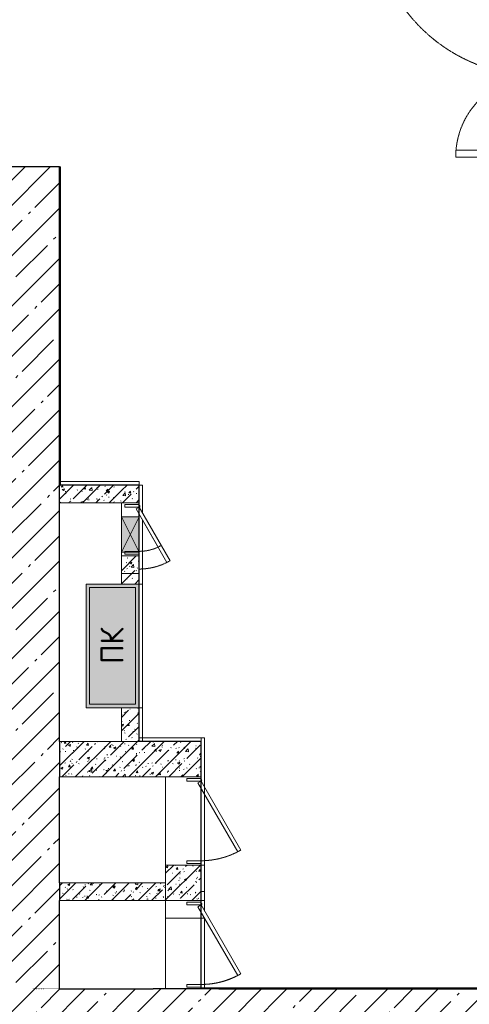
# Model space of a CAD drawing. Header units: millimetres. Extents: x 42571 to 146629, y -34435 to 73146.
# Tile 15 of 94: x 64017 to 66559, y -20252 to -14682. Entities that reach past the tile are written whole.
import ezdxf

# ---------------------------------------------------------------- set-up
doc = ezdxf.new("R2010")
doc.units = ezdxf.units.MM
for name, pattern in [('-d1-01', [1, 0, -1]), ('-D1-02х01', [3, 2, -1]), ('DASHEDx20', [0.75, 0.5, -0.25])]:
    doc.linetypes.add(name, pattern=pattern)
doc.layers.get('Defpoints').update_dxf_attribs({"color": 31})
for name, color, linetype, lineweight in [('0_S_Black_04', 7, 'Continuous', 9), ('engineering', 20, 'Continuous', 13), ('Opening Swing', 7, '-D1-02х01', 5), ('Panel', 7, 'Continuous', 5), ('Двери', 7, 'Continuous', 5), ('Общие ребра', 7, 'Continuous', 5), ('Окна', 7, 'Continuous', 5), ('Основа _2_', 7, 'Continuous', 5), ('Отделка 2 _5_', 7, 'Continuous', 5), ('Перекрытия', 7, 'Continuous', 5), ('Стены', 7, 'Continuous', 5), ('Структура _1_', 7, 'Continuous', 5), ('Элементы узлов', 7, 'Continuous', 5)]:
    doc.layers.add(name, color=color, linetype=linetype, lineweight=lineweight)
doc.layers.add('_Разделитель помещений_', color=7, linetype='-d1-01', lineweight=5, true_color=0x0080c0)
doc.styles.add('GOST-2.304_Type-B', font='GOST_Common.ttf')
pattern_1 = [(45, (-51337.11, -26686.75), (-142.5612, 142.5612), []), (45, (-51194.55, -26686.75), (-142.5612, 142.5612), [252.016, -50.403, 16.764, -33.639])]
pattern_2 = [(45, (-51337.11, -26686.75), (-75.43415, 75.43415), [106.68, -17.78, 3.556, -17.78]), (45, (-51337.11, -26611.36), (-75.43415, 75.43415), []), (50, (-51337.11, -26686.75), (127.52922, -11.15758), [13.335, -146.685]), (355, (-51337.11, -26686.75), (-24.66966, 133.74002), [10.668, -117.348]), (100.451, (-51326.49, -26687.68), (102.85973, 122.58178), [11.333, -124.663]), (46.184, (-51337.11, -26651.19), (189.75516, -29.43036), [20.002, -220.027]), (96.636, (-51321.3, -26653.64), (166.1822, 173.1996), [17, -186.995]), (351.184, (-51337.11, -26651.19), (166.18393, 173.19757), [16.002, -176.022]), (21, (-51319.33, -26660.08), (106.13027, -71.58603), [13.335, -146.685]), (326, (-51319.33, -26660.08), (43.26188, 128.93175), [10.668, -117.348]), (71.451, (-51310.49, -26666.04), (149.39198, 57.34505), [11.333, -124.663]), (37.5, (-51337.114, -26686.746), (2.162228, 59.188357), [3.353, -112.573, 3.353, -115.773, -117.793]), (37.5, (-51337.114, -26686.746), (2.162228, 59.188357), [-235.052, 3.353, -114.44]), (7.5, (-51337.114, -26686.746), (46.773857, 70.126152), [3.353, -64.567, 3.353, -109.906, -44.894]), (7.5, (-51337.114, -26686.746), (46.773857, 70.126152), [-181.178, 3.353, -41.542]), (327.5, (-51376.763, -26686.746), (94.91367, -4.010093), [3.353, -41.097, 3.353, -135.331, -184.023]), (327.5, (-51376.763, -26686.746), (94.91367, -4.010093), [-183.134, 3.353, -180.67]), (317.5, (-51394.54, -26686.75), (103.69057, 17.79882), [3.353, -54.432, 3.353, -88.748, -130.683]), (317.5, (-51394.54, -26686.75), (103.69057, 17.79882), [-149.885, 3.353, -127.33])]

# ---------------------------------------------------------------- blocks, each defined once
blk = doc.blocks.new('A_MEQ_DoorWall - ЭО_СС-15819859-50_AS_Plan_L01_Маркировочный - зависимый 4')
at = {"layer": 'Opening Swing'}
blk.add_arc((-100, 100), 450, 2.5595, 27.4405, dxfattribs=at)
at = {"layer": 'Panel'}
for p, q in [((289.7, 325), (-100, 100)), ((-90, 82.7), (299.7, 307.7)), ((299.7, 307.7), (289.7, 325)), ((-109.3, 100), (-115, 100)), ((-115, 100), (-115, 20)), ((-100, 20), (-100, 100)), ((-100, 100), (-90, 82.7)), ((365, 100), (350, 100)), ((-115, 20), (-100, 20))]:
    blk.add_line(p, q, dxfattribs=at)
for start, end in [(150, 180), (60, 120), (0, 30)]:
    blk.add_arc((-105, 100), 5, start, end, dxfattribs=at)
at = {"layer": 'Двери'}
for p, q in [((-125, 100), (-125, -100)), ((375, 100), (375, -100))]:
    blk.add_line(p, q, dxfattribs=at)
blk = doc.blocks.new('A_MEQ_DoorWall - ЭО_СС-15819817-50_AS_Plan_L01_Маркировочный - зависимый 4')
at = {"layer": 'Opening Swing'}
blk.add_arc((-100, 100), 450, 360, 30, dxfattribs=at)
at = {"layer": 'Panel'}
for p, q in [((289.7, 325), (-100, 100)), ((-90, 82.7), (299.7, 307.7)), ((299.7, 307.7), (289.7, 325)), ((-100, 100), (-115, 100)), ((-115, 100), (-115, 20)), ((-100, 20), (-100, 100)), ((-100, 100), (-90, 82.7)), ((365, 100), (350, 100)), ((350, 100), (350, 20)), ((365, 20), (365, 100)), ((-115, 20), (-100, 20)), ((350, 20), (365, 20))]:
    blk.add_line(p, q, dxfattribs=at)
blk.add_arc((-105, 100), 5, 0, 180, dxfattribs=at)
at = {"layer": 'Двери'}
for p, q in [((-125, 100), (-125, -100)), ((375, 100), (375, -100))]:
    blk.add_line(p, q, dxfattribs=at)
blk = doc.blocks.new('A_MEQ_DoorWall - ЭО_СС-15820234-50_AS_Plan_L01_Маркировочный - зависимый 4')
at = {"layer": 'Opening Swing'}
blk.add_arc((-100, 100), 450, 360, 30, dxfattribs=at)
at = {"layer": 'Panel'}
for p, q in [((289.7, 325), (-100, 100)), ((-90, 82.7), (299.7, 307.7)), ((299.7, 307.7), (289.7, 325)), ((-100, 100), (-115, 100)), ((-115, 100), (-115, 20)), ((-100, 20), (-100, 100)), ((-100, 100), (-90, 82.7)), ((365, 100), (350, 100)), ((350, 100), (350, 20)), ((365, 20), (365, 100)), ((-115, 20), (-100, 20)), ((350, 20), (365, 20))]:
    blk.add_line(p, q, dxfattribs=at)
blk.add_arc((-105, 100), 5, 0, 180, dxfattribs=at)
at = {"layer": 'Двери'}
for p, q in [((-125, 100), (-125, -100)), ((375, 100), (375, -100))]:
    blk.add_line(p, q, dxfattribs=at)
blk = doc.blocks.new('A_MEQ_OpeningWall-Rectangular - ВК-10872426-50_AS_Plan_L01_Маркировочный - зависимый 4')
at = {"layer": 'Окна'}
for p, q in [((-225, 50), (-225, -50)), ((475, 50), (475, -50))]:
    blk.add_line(p, q, dxfattribs=at)
at = {"layer": 'Элементы узлов'}
for p, q in [((475, 50), (-225, 50)), ((-225, 50), (-225, -50)), ((475, -50), (475, 50))]:
    blk.add_line(p, q, dxfattribs=at)
blk = doc.blocks.new('A_MEQ_OpeningWall-Rectangular - ВК-10872850-50_AS_Plan_L01_Маркировочный - зависимый 4')
at = {"layer": 'Элементы узлов', "true_color": 0x808080, "transparency": 33554585}
blk.add_hatch(color=8, dxfattribs=at).paths.add_polyline_path([(25, 50), (25, -50), (225, -50), (225, 50)])
at = {"layer": 'Окна'}
for p, q in [((25, 50), (25, -50)), ((225, 50), (225, -50))]:
    blk.add_line(p, q, dxfattribs=at)
at = {"layer": 'Элементы узлов'}
for p, q in [((225, 50), (25, -50)), ((25, 50), (225, -50)), ((225, 50), (25, 50)), ((25, 50), (25, -50)), ((225, -50), (225, 50)), ((25, -50), (225, -50))]:
    blk.add_line(p, q, dxfattribs=at)
blk = doc.blocks.new('A_MEQ_DoorWall - ВК-15821801-50_AS_Plan_L01_Маркировочный - зависимый 4')
at = {"layer": 'Opening Swing'}
blk.add_arc((-50, 50), 350, 360, 30, dxfattribs=at)
at = {"layer": 'Panel'}
for p, q in [((253.1, 225), (-50, 50)), ((263.1, 207.7), (253.1, 225)), ((-10, 50), (263.1, 207.7)), ((-60, 50), (-65, 50)), ((315, 50), (300, 50))]:
    blk.add_line(p, q, dxfattribs=at)
for start, end in [(150, 180), (60, 120), (0, 45)]:
    blk.add_arc((-55, 50), 5, start, end, dxfattribs=at)
at = {"layer": 'Двери'}
for p, q in [((-75, 50), (-75, -50)), ((325, 50), (325, -50))]:
    blk.add_line(p, q, dxfattribs=at)
blk = doc.blocks.new('A_MEQ_DoorWall - ВК-15821845-50_AS_Plan_L01_Маркировочный - зависимый 4')
at = {"layer": 'Opening Swing'}
blk.add_arc((0, 50), 250, 360, 30, dxfattribs=at)
at = {"layer": 'Panel'}
for p, q in [((216.5, 175), (0, 50)), ((226.5, 157.7), (216.5, 175)), ((10, 32.7), (226.5, 157.7)), ((0, 50), (-15, 50)), ((-15, 50), (-15, -30)), ((0, -30), (0, 50)), ((0, 50), (10, 32.7)), ((265, 50), (250, 50)), ((265, -30), (265, 50)), ((-15, -30), (0, -30)), ((255, -30), (265, -30))]:
    blk.add_line(p, q, dxfattribs=at)
at = {"layer": 'Panel', "color": 251, "true_color": 0x4c4c4c}
for p, q in [((250, 50), (250, -30)), ((250, -30), (255, -30))]:
    blk.add_line(p, q, dxfattribs=at)
at = {"layer": 'Panel'}
blk.add_arc((-5, 50), 5, 360, 180, dxfattribs=at)
at = {"layer": 'Двери'}
for p, q in [((-25, 50), (-25, -50)), ((275, 50), (275, -50))]:
    blk.add_line(p, q, dxfattribs=at)
blk = doc.blocks.new('A_DOR_Door - Вн_1_Двойные_1450Wx2300_100__ EIW30-18318357-50_AS_Plan_L01_Маркировочный - зависимый 4')
at = {"layer": 'Opening Swing'}
for centre, radius, start, end in [((-695, 125), 930, 270, 0), ((695, 125), 460, 180, 270)]:
    blk.add_arc(centre, radius, start, end, dxfattribs=at)
at = {"layer": 'Panel'}
for p, q in [((-725, 175), (-658, 175)), ((-725, 125), (-725, 175)), ((-725, 175), (-725, 125)), ((-658, 175), (-725, 175)), ((-658, 175), (-658, 167)), ((-658, 167), (-658, 175)), ((658, 175), (725, 175)), ((658, 167), (658, 175)), ((658, 175), (658, 167)), ((725, 175), (658, 175)), ((725, 175), (725, 125)), ((725, 125), (725, 175)), ((-680, 125), (-725, 125)), ((-725, 125), (-680, 125)), ((-695, 125), (-695, -805)), ((-655, 125), (-695, 125)), ((-695, 125), (-695, -805)), ((-680, 133), (-680, 125)), ((-670, 133), (-680, 133)), ((-680, 133), (-670, 133)), ((-680, 125), (-680, 133)), ((-670, 167), (-670, 133)), ((-658, 167), (-670, 167)), ((-670, 167), (-658, 167)), ((-670, 133), (-670, 167)), ((-655, -805), (-655, 125)), ((655, 125), (695, 125)), ((655, -335), (655, 125)), ((670, 167), (658, 167)), ((658, 167), (670, 167)), ((670, 133), (670, 167)), ((670, 167), (670, 133)), ((680, 133), (670, 133)), ((680, 133), (670, 133)), ((680, 125), (680, 133)), ((680, 133), (680, 125)), ((725, 125), (680, 125)), ((725, 125), (680, 125)), ((695, 125), (695, -335)), ((695, 125), (695, -335)), ((695, -335), (655, -335)), ((-695, -805), (-655, -805))]:
    blk.add_line(p, q, dxfattribs=at)
blk = doc.blocks.new('A$Cdea34fad')
at = {"layer": 'Стены'}
h = blk.add_hatch(dxfattribs=at)
h.set_pattern_fill('FP_7', color=256, style=0, pattern_type=2)
h.set_pattern_definition(pattern_1)
h.paths.add_polyline_path([(21371.6, 15291.6), (21671.6, 15291.6), (21671.6, 19941.6), (21371.6, 19941.6), (21371.6, 15663.4)])
h = blk.add_hatch(dxfattribs=at)
h.set_pattern_fill('FP_6', color=256, style=0, pattern_type=2)
h.set_pattern_definition(pattern_2)
h.paths.add_polyline_path([(22021.6, 18041.6), (22021.6, 18141.6), (21671.6, 18141.6), (21671.6, 18041.6)])
h = blk.add_hatch(dxfattribs=at)
h.set_pattern_fill('FP_6', color=256, style=0, pattern_type=2)
h.set_pattern_definition(pattern_2)
h.paths.add_polyline_path([(22121.6, 16691.6), (22121.6, 16881.6), (22021.6, 16881.6), (22021.6, 16691.6)])
h.paths.add_polyline_path([(22068.4, 18041.6), (22121.6, 18041.6), (22121.6, 18141.6), (22021.6, 18141.6), (22021.6, 18041.6)])
h = blk.add_hatch(dxfattribs=at)
h.set_pattern_fill('FP_10', color=256, style=0, pattern_type=2)
h.set_pattern_definition([(45, (-51337.11, -26686.75), (-75.43415, 75.43415), [106.68, -17.78, 3.556, -17.78]), (45, (-51337.11, -26611.36), (-75.43415, 75.43415), []), (50, (-51337.11, -26686.75), (127.52922, -11.15758), [13.335, -146.685]), (355, (-51337.11, -26686.75), (-24.66966, 133.74002), [10.668, -117.348]), (100.451, (-51326.49, -26687.68), (102.85973, 122.58178), [11.333, -124.663]), (46.184, (-51337.11, -26651.19), (189.75516, -29.43036), [20.003, -220.028]), (96.636, (-51321.3, -26653.64), (166.1822, 173.1996), [17, -186.995]), (351.184, (-51337.11, -26651.19), (166.18393, 173.19757), [16.002, -176.022]), (21, (-51319.33, -26660.08), (106.13027, -71.58603), [13.335, -146.685]), (326, (-51319.33, -26660.08), (43.26188, 128.93175), [10.668, -117.348]), (71.451, (-51310.49, -26666.04), (149.39198, 57.34505), [11.333, -124.663]), (37.5, (-51337.114, -26686.746), (2.162228, 59.188357), [3.353, -112.573, 3.353, -115.773, -117.792]), (37.5, (-51337.114, -26686.746), (2.162228, 59.188357), [-235.052, 3.353, -114.44]), (7.5, (-51337.114, -26686.746), (46.773857, 70.126152), [3.353, -64.567, 3.353, -109.906, -44.895]), (7.5, (-51337.114, -26686.746), (46.773857, 70.126152), [-181.178, 3.353, -41.542]), (327.5, (-51376.763, -26686.746), (94.91367, -4.010093), [3.353, -41.097, 3.353, -135.331, -184.023]), (327.5, (-51376.763, -26686.746), (94.91367, -4.010093), [-183.134, 3.353, -180.67]), (317.5, (-51394.54, -26686.75), (103.69057, 17.79882), [3.353, -54.432, 3.353, -88.748, -130.683]), (317.5, (-51394.54, -26686.75), (103.69057, 17.79882), [-149.885, 3.353, -127.33])])
h.paths.add_polyline_path([(22068.4, 17581.6), (22121.6, 17581.6), (22121.6, 17741.6), (22021.6, 17741.6), (22021.6, 17581.6)])
h = blk.add_hatch(dxfattribs=at)
h.set_pattern_fill('FP_6', color=256, style=0, pattern_type=2)
h.set_pattern_definition(pattern_2)
h.paths.add_polyline_path([(22471.6, 16491.6), (22471.6, 16691.6), (21671.6, 16691.6), (21671.6, 16491.6)])
h = blk.add_hatch(dxfattribs=at)
h.set_pattern_fill('FP_6', color=256, style=0, pattern_type=2)
h.set_pattern_definition(pattern_2)
h.paths.add_polyline_path([(22471.6, 15791.6), (22471.6, 15991.6), (22271.6, 15991.6), (22271.6, 15791.6)])
h = blk.add_hatch(dxfattribs=at)
h.set_pattern_fill('FP_6', color=256, style=0, pattern_type=2)
h.set_pattern_definition(pattern_2)
h.paths.add_polyline_path([(22271.6, 15791.6), (22271.6, 15891.6), (21671.6, 15891.6), (21671.6, 15791.6)])
h = blk.add_hatch(dxfattribs=at)
h.set_pattern_fill('FP_7', color=256, style=0, pattern_type=2)
h.set_pattern_definition(pattern_1)
h.paths.add_polyline_path([(24071.6, 14891.6), (24071.6, 15291.6), (18521.6, 15291.6), (18521.6, 14891.6), (22585.3, 14891.6)])
h.paths.add_polyline_path([(18221.6, 14891.6), (18221.6, 15291.6), (15421.6, 15291.6), (15421.6, 14891.6)])
at = {"layer": '0_S_Black_04'}
for p, q in [((21821.6, 16881.6), (21821.6, 17581.6)), ((21821.6, 17581.6), (22121.6, 17581.6)), ((22121.6, 17581.6), (22121.6, 16881.6)), ((22121.6, 16881.6), (21821.6, 16881.6))]:
    blk.add_line(p, q, dxfattribs=at)
at = {"layer": '_Разделитель помещений_'}
blk.add_line((21521.6, 15291.6), (24071.6, 15291.6), dxfattribs=at)
at = {"layer": 'Общие ребра'}
for p, q in [((22021.6, 16691.6), (22121.6, 16691.6)), ((22271.6, 15791.6), (22271.6, 15891.6))]:
    blk.add_line(p, q, dxfattribs=at)
at = {"layer": 'Основа _2_', "lineweight": 9}
for p, q in [((21671.6, 18141.6), (21671.6, 18041.6)), ((22021.6, 18141.6), (21671.6, 18141.6)), ((21671.6, 18141.6), (22021.6, 18141.6)), ((22021.6, 18141.6), (22121.6, 18141.6)), ((22121.6, 18041.6), (22121.6, 18141.6)), ((22121.6, 18141.6), (22121.6, 18041.6)), ((22021.6, 18041.6), (21671.6, 18041.6)), ((22021.6, 17741.6), (22021.6, 17581.6)), ((22021.6, 17741.6), (22121.6, 17741.6)), ((22121.6, 17741.6), (22121.6, 17581.6)), ((22021.6, 16691.6), (22021.6, 16881.6)), ((22021.6, 16881.6), (22121.6, 16881.6)), ((22121.6, 16691.6), (22121.6, 16881.6)), ((22121.6, 16881.6), (22121.6, 16691.6)), ((22021.6, 16691.6), (21671.6, 16691.6)), ((22471.6, 16691.6), (22121.6, 16691.6)), ((22121.6, 16691.6), (22471.6, 16691.6)), ((22471.6, 16491.6), (22471.6, 16691.6)), ((21671.6, 16491.6), (22471.6, 16491.6)), ((22271.6, 15891.6), (22271.6, 15991.6)), ((22271.6, 15991.6), (22471.6, 15991.6)), ((22471.6, 15841.6), (22471.6, 15991.6)), ((22471.6, 15991.6), (22471.6, 15841.6)), ((22271.6, 15891.6), (21671.6, 15891.6)), ((22471.6, 15791.6), (22471.6, 15841.6)), ((22471.6, 15841.6), (22471.6, 15791.6)), ((21671.6, 15791.6), (22271.6, 15791.6)), ((22271.6, 15791.6), (22471.6, 15791.6))]:
    blk.add_line(p, q, dxfattribs=at)
at = {"layer": 'Отделка 2 _5_'}
for p, q in [((21676.6, 19941.6), (21671.6, 19941.6)), ((21676.6, 18141.6), (21676.6, 19941.6)), ((22121.6, 18161.6), (21671.6, 18161.6)), ((21671.6, 18161.6), (21671.6, 18141.6)), ((22121.6, 18141.6), (22121.6, 18161.6)), ((21671.6, 18141.6), (21676.6, 18141.6)), ((22021.6, 18141.6), (22121.6, 18141.6)), ((22121.6, 18141.6), (22141.6, 18141.6)), ((22141.6, 18141.6), (22141.6, 17982)), ((22121.6, 18026.6), (22121.6, 18041.6)), ((22121.6, 17581.6), (22121.6, 17976.6)), ((22141.6, 17942), (22141.6, 17581.6)), ((22121.6, 17581.6), (22141.6, 17581.6)), ((22121.6, 16881.6), (22141.6, 16881.6)), ((22141.6, 16691.6), (22141.6, 16881.6)), ((22471.6, 16711.6), (22121.6, 16711.6)), ((22121.6, 16711.6), (22121.6, 16691.6)), ((22471.6, 16691.6), (22471.6, 16711.6)), ((22121.6, 16691.6), (22141.6, 16691.6)), ((22491.6, 15991.6), (22471.6, 15991.6)), ((22491.6, 15841.6), (22491.6, 15991.6)), ((22471.6, 15841.6), (22491.6, 15841.6)), ((22471.6, 15841.6), (22491.6, 15841.6)), ((22491.6, 15841.6), (22491.6, 15791.6)), ((22471.6, 15791.6), (22491.6, 15791.6)), ((22471.6, 15296.6), (22571.7, 15296.6)), ((22471.6, 15296.6), (22471.6, 15291.6)), ((22471.6, 15291.6), (22571.7, 15291.6)), ((24071.6, 15296.6), (22571.7, 15296.6))]:
    blk.add_line(p, q, dxfattribs=at)
at = {"layer": 'Перекрытия'}
for p, q in [((21671.6, 19941.6), (18521.6, 19941.6)), ((18521.6, 19941.6), (21671.6, 19941.6)), ((21671.6, 15291.6), (21671.6, 19941.6)), ((21671.6, 19941.6), (21671.6, 15291.6)), ((21671.6, 18041.6), (21671.6, 17591.6)), ((21671.6, 17591.6), (21671.6, 18041.6)), ((21671.6, 16341.6), (21671.6, 16041.6)), ((21671.6, 16041.6), (21671.6, 16341.6)), ((21671.6, 15691.6), (21671.6, 15291.6)), ((21671.6, 15291.6), (21671.6, 15691.6)), ((24071.6, 15291.6), (21671.6, 15291.6)), ((21671.6, 15291.6), (24071.6, 15291.6)), ((21671.6, 15291.6), (21871.6, 15291.6)), ((21871.6, 15291.6), (21671.6, 15291.6))]:
    blk.add_line(p, q, dxfattribs=at)
at = {"layer": 'Стены'}
for p, q in [((22021.6, 17741.6), (22021.6, 18041.6)), ((22021.6, 17641.6), (22021.6, 18041.6)), ((22021.6, 18041.6), (22121.6, 18041.6)), ((22021.6, 18041.6), (22121.6, 18041.6)), ((22121.6, 18041.6), (22121.6, 18026.6)), ((22121.6, 18041.6), (22121.6, 17741.6)), ((22121.6, 17976.6), (22121.6, 17641.6)), ((22121.6, 17741.6), (22021.6, 17741.6)), ((22021.6, 17581.6), (22121.6, 17581.6)), ((22121.6, 17581.6), (22141.6, 17581.6)), ((22141.6, 17581.6), (22141.6, 16881.6)), ((22021.6, 16881.6), (22121.6, 16881.6)), ((22121.6, 16881.6), (22141.6, 16881.6)), ((22471.6, 16491.6), (22471.6, 16711.6)), ((22491.6, 16711.6), (22471.6, 16711.6)), ((22491.6, 16711.6), (22491.6, 16491.6)), ((22271.6, 15991.6), (22271.6, 16491.6)), ((22271.6, 16491.6), (22471.6, 16491.6)), ((22491.6, 16491.6), (22491.6, 15991.6)), ((22471.6, 15991.6), (22271.6, 15991.6)), ((22491.6, 15991.6), (22471.6, 15991.6)), ((22271.6, 15291.6), (22271.6, 15791.6)), ((22271.6, 15791.6), (22471.6, 15791.6)), ((22491.6, 15791.6), (22471.6, 15791.6)), ((22491.6, 15791.6), (22491.6, 15732)), ((22271.6, 15291.6), (22271.6, 15691.6)), ((22271.6, 15691.6), (22471.6, 15691.6)), ((22471.6, 15691.6), (22491.6, 15691.6)), ((22491.6, 15692), (22491.6, 15296.6)), ((22491.6, 15691.6), (22491.6, 15296.6)), ((22471.6, 15291.6), (22271.6, 15291.6)), ((22471.6, 15291.6), (22271.6, 15291.6)), ((22491.6, 15291.6), (22471.6, 15291.6)), ((22491.6, 15291.6), (22471.6, 15291.6))]:
    blk.add_line(p, q, dxfattribs=at)
at = {"layer": 'Структура _1_', "lineweight": 25}
for p, q in [((21671.6, 19941.6), (21371.6, 19941.6)), ((21671.6, 18141.6), (21671.6, 19941.6)), ((21671.6, 19941.6), (21671.6, 18141.6)), ((21671.6, 16691.6), (21671.6, 18141.6)), ((21671.6, 16691.6), (21671.6, 16491.6)), ((21671.6, 15891.6), (21671.6, 16491.6)), ((21671.6, 15891.6), (21671.6, 15791.6)), ((21671.6, 15291.6), (21671.6, 15791.6)), ((21671.6, 15291.6), (22201.2, 15291.6)), ((22571.7, 15291.6), (22201.2, 15291.6)), ((24071.6, 15291.6), (22571.7, 15291.6)), ((22571.7, 15291.6), (24071.6, 15291.6))]:
    blk.add_line(p, q, dxfattribs=at)
at = {"layer": 'Двери', "color": 8, "true_color": 0x7f7f7f}
for name, p, rotation in [('A_DOR_Door - Вн_1_Двойные_1450Wx2300_100__ EIW30-18318357-50_AS_Plan_L01_Маркировочный - зависимый 4', (24246.6, 20691.6), 269.9999999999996), ('A_MEQ_DoorWall - ВК-15821801-50_AS_Plan_L01_Маркировочный - зависимый 4', (22071.6, 17966.6), 270), ('A_MEQ_DoorWall - ВК-15821845-50_AS_Plan_L01_Маркировочный - зависимый 4', (22071.6, 18016.6), 270), ('A_MEQ_DoorWall - ЭО_СС-15820234-50_AS_Plan_L01_Маркировочный - зависимый 4', (22371.6, 16366.6), 270), ('A_MEQ_DoorWall - ЭО_СС-15819859-50_AS_Plan_L01_Маркировочный - зависимый 4', (22371.6, 15666.6), 270), ('A_MEQ_DoorWall - ЭО_СС-15819817-50_AS_Plan_L01_Маркировочный - зависимый 4', (22371.6, 15666.6), 270)]:
    blk.add_blockref(name, p, dxfattribs=dict(at, rotation=rotation))
at = {"layer": 'Окна', "color": 8, "true_color": 0x7f7f7f}
for name, p, rotation in [('A_MEQ_OpeningWall-Rectangular - ВК-10872850-50_AS_Plan_L01_Маркировочный - зависимый 4', (22071.6, 17736.6), 90), ('A_MEQ_OpeningWall-Rectangular - ВК-10872426-50_AS_Plan_L01_Маркировочный - зависимый 4', (22071.6, 17356.6), 270)]:
    blk.add_blockref(name, p, dxfattribs=dict(at, rotation=rotation))

msp = doc.modelspace()

# ---------------------------------------------------------------- hatches: boundary and pattern name
at = {"layer": 'engineering', "linetype": 'Continuous', "true_color": 0xf27172}
h = msp.add_hatch(color=11, dxfattribs=at)
h.dxf.hatch_style = 1
h.paths.add_polyline_path([(64392.1, -18574.4), (64392.1, -17874.4), (64692.1, -17874.4), (64692.1, -18574.4)])

# ---------------------------------------------------------------- linework, layer by layer
at = {"layer": 'Defpoints', "linetype": 'ByBlock'}
for points in [[(66642.1, -13964.4), (66642.1, -16514.4), (68222.1, -16514.4), (68222.1, -19514.4), (66642.1, -19514.4), (66642.1, -20164.4), (65042.1, -20164.4), (65042.1, -18764.4), (64692.1, -18764.4), (64692.1, -17314.4), (64242.1, -17314.4), (64242.1, -15514.4), (61092.1, -15514.4), (61092.1, -13964.4)], [(66842.1, -29263.6), (66842.1, -20714.4), (67642.1, -20714.4), (67642.1, -19514.4), (66642.1, -19514.4), (66642.1, -20164.4), (65042.1, -20164.4), (65042.1, -18764.4), (64692.1, -18764.4), (64692.1, -17314.4), (64242.1, -17314.4), (64242.1, -15514.4), (61092.1, -15514.4)]]:
    msp.add_lwpolyline(points, dxfattribs=at)
at = {"layer": 'engineering', "color": 7}
for points in [[(64392.1, -18574.4), (64392.1, -17874.4), (64692.1, -17874.4), (64692.1, -18574.4)], [(64412.1, -18554.4), (64412.1, -17894.4), (64672.1, -17894.4), (64672.1, -18554.4)]]:
    msp.add_lwpolyline(points, close=True, dxfattribs=at)

# ---------------------------------------------------------------- block references
at = {"layer": 'Стены', "linetype": 'ByBlock'}
msp.add_blockref('A$Cdea34fad', (42570.5, -35456), dxfattribs=at)

# ---------------------------------------------------------------- texts
at = {"layer": 'engineering', "color": 0, "linetype": 'DASHEDx20', "ltscale": 4, "transparency": 33554687, "insert": (64539.2, -18223.5), "char_height": 130, "attachment_point": 5, "rotation": 90, "style": 'GOST-2.304_Type-B'}
msp.add_mtext('ПК', dxfattribs=at)

doc.saveas('drawing.dxf')
